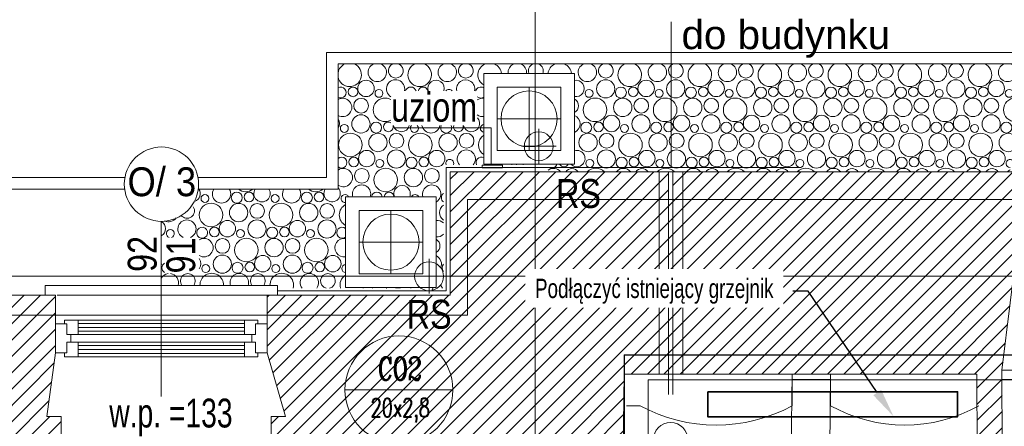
# Model space of a CAD drawing. Header units: millimetres. Extents: x -573548 to 674770, y -210017 to -47794.
# Tile 93 of 234: x 84651 to 89764, y -94199 to -92088. Entities that reach past the tile are written whole.
import ezdxf
from ezdxf import colors
from ezdxf.entities.mleader import LeaderData, LeaderLine
from ezdxf.enums import TextEntityAlignment as Align
from ezdxf.lldxf.tags import DXFTag
from ezdxf.math import Vec2, Vec3

# ---------------------------------------------------------------- set-up
doc = ezdxf.new("R2010")
doc.units = ezdxf.units.MM
doc.layers.add('__S_WM_OPIS', color=151, linetype='Continuous')
for name, color, linetype, lineweight in [('_PG_URZADZENIA ELEKTR', 230, 'Continuous', 35), ('_S_CO_OPIS_PION', 7, 'Continuous', 13), ('A.02 RZUT PIWNICY_is$0$detalokna_Nr_pióra__2', 8, 'Continuous', 9), ('A.02 RZUT PIWNICY_is$0$detalokna_Nr_pióra__8', 8, 'Continuous', 9), ('A.02 RZUT PIWNICY_is$0$HATCH_Nr_pióra__18', 8, 'Continuous', 9), ('A.02 RZUT PIWNICY_is$0$Nowe_A-OKNA-OPIS_Nr_pióra__59', 8, 'Continuous', 9), ('A.02 RZUT PIWNICY_is$0$Nowe_A_okno_Nr_pióra__59', 8, 'Continuous', 9), ('A.02 RZUT PIWNICY_is$0$OBRYS PARTERU#1_Nr_pióra__1', 8, 'Continuous', 9), ('A.02 RZUT PIWNICY_is$0$opaska_Nr_pióra__1', 8, 'Continuous', 9), ('A.02 RZUT PIWNICY_is$0$opisy inne_Nr_pióra__1', 8, 'Continuous', 9), ('A.02 RZUT PIWNICY_is$0$opisy inne_Nr_pióra__10', 8, 'Continuous', 9), ('A.02 RZUT PIWNICY_is$0$OSIE_Nr_pióra__1', 8, 'Continuous', 9), ('A.02 RZUT PIWNICY_is$0$PARAPET_Nr_pióra__7', 8, 'Continuous', 9), ('A.02 RZUT PIWNICY_is$0$RURY SPUSTOWE_Nr_pióra__3', 8, 'Continuous', 9), ('A.02 RZUT PIWNICY_is$0$strop_cieniej_Nr_pióra__1', 8, 'Continuous', 9), ('A.02 RZUT PIWNICY_is$0$strop_Nr_pióra__1', 8, 'Continuous', 9), ('A.02 RZUT PIWNICY_is$0$Structural - Bearing_Nr_pióra__21', 8, 'Continuous', 9), ('A.02 RZUT PIWNICY_is$0$Structural - Grid', 8, 'Continuous', 9), ('A.02 RZUT PIWNICY_is$0$Structural - Grid_Nr_pióra__17', 8, 'Continuous', 9), ('A.02 RZUT PIWNICY_is$0$UZOIM#3_Nr_pióra__2', 8, 'Continuous', 9), ('IS_Przyłącza_o.p._Powrót', 142, 'DASH', 18)]:
    doc.layers.add(name, color=color, linetype=linetype, lineweight=lineweight)
doc.layers.add('IS_Zasilanie', color=1, linetype='SOLID', lineweight=30, true_color=0xff0000)
doc.styles.add('A.02 RZUT PIWNICY_is$0$STYL_AUTOMATYCZNY_1', font='arial.ttf')
doc.styles.add('A.02 RZUT PIWNICY_is$0$STYL_AUTOMATYCZNY_4', font='arial.ttf', dxfattribs={"width": 0.8})
doc.styles.add('A.02 RZUT PIWNICY_is$0$STYL_AUTOMATYCZNY_5', font='arial.ttf', dxfattribs={"width": 0.7})
doc.styles.add('A.02 RZUT PIWNICY_is$0$STYL_AUTOMATYCZNY_6', font='arial.ttf', dxfattribs={"width": 0.9})
doc.styles.add('JOLARD', font='complex.shx', dxfattribs={"width": 0.7})
doc.styles.add('WĄSKI 2', font='arial.ttf', dxfattribs={"width": 0.7})
tags = doc.linetypes.add('DASH', pattern=[15, 10, -5]).pattern_tags.tags
tags[6:7] = [DXFTag(74, 4), DXFTag(75, 0), DXFTag(340, '0'), DXFTag(46, 0.0), DXFTag(50, 0.0), DXFTag(44, 0.0), DXFTag(45, 0.0)]
tags[4:5] = [DXFTag(74, 4), DXFTag(75, 0), DXFTag(340, '0'), DXFTag(46, 0.0), DXFTag(50, 0.0), DXFTag(44, 0.0), DXFTag(45, 0.0)]
tags = doc.linetypes.add('SOLID', pattern=[10, 10, 0]).pattern_tags.tags
tags[6:7] = [DXFTag(74, 4), DXFTag(75, 0), DXFTag(340, '0'), DXFTag(46, 0.0), DXFTag(50, 0.0), DXFTag(44, 0.0), DXFTag(45, 0.0)]
tags[4:5] = [DXFTag(74, 4), DXFTag(75, 0), DXFTag(340, '0'), DXFTag(46, 0.0), DXFTag(50, 0.0), DXFTag(44, 0.0), DXFTag(45, 0.0)]
pattern_1 = [(45, (0, 0), (-42.426407, 42.426407), [])]

# ---------------------------------------------------------------- blocks, each defined once
blk = doc.blocks.new('*X48600')
at = {"layer": 'A.02 RZUT PIWNICY_is$0$HATCH_Nr_pióra__18'}
for p, q in [((87642.3, -92843.8), (87643.1, -92841.8)), ((87664.5, -92841.8), (87665.3, -92843.8)), ((87701.1, -92843.8), (87701.9, -92841.8)), ((87724.6, -92841.8), (87725.6, -92843.2)), ((87725.6, -92843.2), (87727.5, -92843.8))]:
    blk.add_line(p, q, dxfattribs=at)
blk = doc.blocks.new('A.02 RZUT PIWNICY_is$0$Wypełnienie_3_1')
at = {"layer": 'A.02 RZUT PIWNICY_is$0$HATCH_Nr_pióra__18'}
blk.add_blockref('*X48600', (0, 0), dxfattribs=at)
blk = doc.blocks.new('*X48604')
at = {"layer": 'A.02 RZUT PIWNICY_is$0$HATCH_Nr_pióra__18'}
for centre, radius in [((87019.5, -92444.8), 42.6), ((88264.1, -92446.9), 47.3), ((88474.3, -92444.8), 42.6), ((88627.8, -92446.9), 47.3), ((88838, -92444.8), 42.6), ((88991.5, -92446.9), 47.3), ((89201.7, -92444.8), 42.6), ((89355.2, -92446.9), 47.3), ((89565.4, -92444.8), 42.6), ((89718.9, -92446.9), 47.3), ((89929.1, -92444.8), 42.6), ((90082.6, -92446.9), 47.3), ((90292.8, -92444.8), 42.6), ((90446.3, -92446.9), 47.3), ((90656.5, -92444.8), 42.6), ((86952.1, -92462.5), 25.1), ((87086.8, -92470.2), 20.7), ((88178, -92470.2), 20.7), ((88343.1, -92466), 28.6), ((88406.9, -92462.5), 25.1), ((88541.7, -92470.2), 20.7), ((88706.8, -92466), 28.6), ((88770.6, -92462.5), 25.1), ((88905.4, -92470.2), 20.7), ((89070.5, -92466), 28.6), ((89134.3, -92462.5), 25.1), ((89269.1, -92470.2), 20.7), ((89434.2, -92466), 28.6), ((89498, -92462.5), 25.1), ((89632.8, -92470.2), 20.7), ((89797.9, -92466), 28.6), ((89861.7, -92462.5), 25.1), ((89996.5, -92470.2), 20.7), ((90161.6, -92466), 28.6), ((90225.5, -92462.5), 25.1), ((90360.2, -92470.2), 20.7), ((90525.3, -92466), 28.6), ((90589.2, -92462.5), 25.1), ((90723.9, -92470.2), 20.7), ((86994, -92534.6), 38.4), ((88209.2, -92555.8), 61.2), ((88352.8, -92543.4), 47.7), ((88448.8, -92534.6), 38.4), ((88572.9, -92555.8), 61.2), ((88716.5, -92543.4), 47.7), ((88812.5, -92534.6), 38.4), ((88936.6, -92555.8), 61.2), ((89080.2, -92543.4), 47.7), ((89176.2, -92534.6), 38.4), ((89300.3, -92555.8), 61.2), ((89443.9, -92543.4), 47.7), ((89539.9, -92534.6), 38.4), ((89664, -92555.8), 61.2), ((89807.6, -92543.4), 47.7), ((89903.6, -92534.6), 38.4), ((90027.7, -92555.8), 61.2), ((90171.3, -92543.4), 47.7), ((90267.3, -92534.6), 38.4), ((90391.4, -92555.8), 61.2), ((90535, -92543.4), 47.7), ((90631, -92534.6), 38.4), ((86992.9, -92628.9), 47.3), ((88294.3, -92626.8), 42.6), ((88447.8, -92628.9), 47.3), ((88658, -92626.8), 42.6), ((88811.5, -92628.9), 47.3), ((89021.7, -92626.8), 42.6), ((89175.2, -92628.9), 47.3), ((89385.4, -92626.8), 42.6), ((89538.9, -92628.9), 47.3), ((89749.1, -92626.8), 42.6), ((89902.6, -92628.9), 47.3), ((90112.8, -92626.8), 42.6), ((90266.3, -92628.9), 47.3), ((90476.5, -92626.8), 42.6), ((90630, -92628.9), 47.3), ((86906.8, -92652.2), 20.7), ((87072, -92648), 28.6), ((88163.1, -92648), 28.6), ((88226.9, -92644.5), 25.1), ((88361.7, -92652.2), 20.7), ((88526.8, -92648), 28.6), ((88590.6, -92644.5), 25.1), ((88725.4, -92652.2), 20.7), ((88890.5, -92648), 28.6), ((88954.3, -92644.5), 25.1), ((89089.1, -92652.2), 20.7), ((89254.2, -92648), 28.6), ((89318, -92644.5), 25.1), ((89452.8, -92652.2), 20.7), ((89617.9, -92648), 28.6), ((89681.7, -92644.5), 25.1), ((89816.5, -92652.2), 20.7), ((89981.6, -92648), 28.6), ((90045.5, -92644.5), 25.1), ((90180.2, -92652.2), 20.7), ((90345.3, -92648), 28.6), ((90409.2, -92644.5), 25.1), ((90543.9, -92652.2), 20.7), ((90709, -92648), 28.6), ((86938.1, -92737.8), 61.2), ((87081.6, -92725.4), 47.7), ((87177.7, -92716.6), 38.4), ((87301.8, -92737.8), 61.2), ((87445.3, -92725.4), 47.7), ((87541.4, -92716.6), 38.4), ((88172.8, -92725.4), 47.7), ((88268.8, -92716.6), 38.4), ((88392.9, -92737.8), 61.2), ((88536.5, -92725.4), 47.7), ((88632.5, -92716.6), 38.4), ((88756.6, -92737.8), 61.2), ((88900.2, -92725.4), 47.7), ((88996.2, -92716.6), 38.4), ((89120.3, -92737.8), 61.2), ((89263.9, -92725.4), 47.7), ((89359.9, -92716.6), 38.4), ((89484, -92737.8), 61.2), ((89627.6, -92725.4), 47.7), ((89723.6, -92716.6), 38.4), ((89847.7, -92737.8), 61.2), ((89991.3, -92725.4), 47.7), ((90087.3, -92716.6), 38.4), ((90211.4, -92737.8), 61.2), ((90355, -92725.4), 47.7), ((90451, -92716.6), 38.4), ((90575.1, -92737.8), 61.2), ((90718.7, -92725.4), 47.7), ((86955.8, -92826.5), 25.1), ((87023.2, -92808.8), 42.6), ((87090.5, -92834.2), 20.7), ((87176.6, -92810.9), 47.3), ((87255.7, -92830), 28.6), ((87319.5, -92826.5), 25.1), ((87386.9, -92808.8), 42.6), ((88181.7, -92834.2), 20.7), ((88267.8, -92810.9), 47.3), ((88346.8, -92830), 28.6), ((88410.6, -92826.5), 25.1), ((88478, -92808.8), 42.6), ((88545.4, -92834.2), 20.7), ((88631.5, -92810.9), 47.3), ((88710.5, -92830), 28.6), ((88774.3, -92826.5), 25.1), ((88841.7, -92808.8), 42.6), ((88909.1, -92834.2), 20.7), ((88995.2, -92810.9), 47.3), ((89074.2, -92830), 28.6), ((89138, -92826.5), 25.1), ((89205.4, -92808.8), 42.6), ((89272.8, -92834.2), 20.7), ((89358.9, -92810.9), 47.3), ((89437.9, -92830), 28.6), ((89501.7, -92826.5), 25.1), ((89569.1, -92808.8), 42.6), ((89636.5, -92834.2), 20.7), ((89722.6, -92810.9), 47.3), ((89801.6, -92830), 28.6), ((89865.5, -92826.5), 25.1), ((89932.8, -92808.8), 42.6), ((90000.2, -92834.2), 20.7), ((90086.3, -92810.9), 47.3), ((90165.3, -92830), 28.6), ((90229.2, -92826.5), 25.1), ((90296.5, -92808.8), 42.6), ((86997.7, -92898.6), 38.4), ((87121.8, -92919.8), 61.2), ((87265.3, -92907.4), 47.7), ((87361.4, -92898.6), 38.4), ((86183.1, -93016.2), 20.7), ((86348.3, -93012), 28.6), ((86412.1, -93008.5), 25.1), ((86546.8, -93016.2), 20.7), ((86712, -93012), 28.6), ((86775.8, -93008.5), 25.1), ((86214.4, -93101.8), 61.2), ((86357.9, -93089.4), 47.7), ((86454, -93080.6), 38.4), ((86578.1, -93101.8), 61.2), ((86721.6, -93089.4), 47.7), ((86817.7, -93080.6), 38.4), ((86232.1, -93190.5), 25.1), ((86299.5, -93172.7), 42.6), ((86452.9, -93174.9), 47.3), ((86532, -93194), 28.6), ((86595.8, -93190.5), 25.1), ((86663.2, -93172.7), 42.6), ((86816.6, -93174.9), 47.3), ((86398.1, -93283.8), 61.2), ((86366.8, -93198.2), 20.7), ((86761.8, -93283.8), 61.2), ((86730.5, -93198.2), 20.7), ((86274, -93262.5), 38.4), ((86541.6, -93271.4), 47.7), ((86637.7, -93262.5), 38.4), ((86272.9, -93356.9), 47.3), ((86483.2, -93354.7), 42.6), ((86636.6, -93356.9), 47.3), ((86846.9, -93354.7), 42.6), ((86186.8, -93380.2), 20.7), ((86352, -93376), 28.6), ((86415.8, -93372.5), 25.1), ((86550.5, -93380.2), 20.7), ((86715.7, -93376), 28.6), ((86779.5, -93372.5), 25.1)]:
    blk.add_circle(centre, radius, dxfattribs=at)
for centre, radius, start, end in [((86934.4, -92373.8), 61.2, 190.1342, 66.2797), ((86934.4, -92373.8), 61.2, 113.7203, 169.8658), ((87077.9, -92361.4), 47.7, 113.9928, 66.0072), ((87174, -92352.6), 38.4, 114.986, 65.014), ((87298.1, -92373.8), 61.2, 113.7203, 66.2797), ((87441.6, -92361.4), 47.7, 113.9928, 66.0072), ((87537.7, -92352.6), 38.4, 114.986, 65.014), ((87661.8, -92373.8), 61.2, 113.7203, 239.5681), ((87661.8, -92373.8), 61.2, 6.1776, 66.2797), ((87805.3, -92361.4), 47.7, 113.9928, 187.0683), ((87805.3, -92361.4), 47.7, 352.9317, 66.0072), ((87901.4, -92352.6), 38.4, 114.986, 202.5172), ((87901.4, -92352.6), 38.4, 337.4828, 65.014), ((88025.5, -92373.8), 61.2, 113.7203, 173.8224), ((88025.5, -92373.8), 61.2, 6.1776, 66.2797), ((88169, -92361.4), 47.7, 113.9928, 66.0072), ((88265.1, -92352.6), 38.4, 114.986, 65.014), ((88389.2, -92373.8), 61.2, 113.7203, 66.2797), ((88532.8, -92361.4), 47.7, 113.9928, 66.0072), ((88628.8, -92352.6), 38.4, 114.986, 65.014), ((88752.9, -92373.8), 61.2, 113.7203, 66.2797), ((88896.5, -92361.4), 47.7, 113.9928, 66.0072), ((88992.5, -92352.6), 38.4, 114.986, 65.014), ((89116.6, -92373.8), 61.2, 113.7203, 66.2797), ((89260.2, -92361.4), 47.7, 113.9928, 66.0072), ((89356.2, -92352.6), 38.4, 114.986, 65.014), ((89480.3, -92373.8), 61.2, 113.7203, 66.2797), ((89623.9, -92361.4), 47.7, 113.9928, 66.0072), ((89719.9, -92352.6), 38.4, 114.986, 65.014), ((89844, -92373.8), 61.2, 113.7203, 66.2797), ((89987.6, -92361.4), 47.7, 113.9928, 66.0072), ((90083.6, -92352.6), 38.4, 114.986, 65.014), ((90207.7, -92373.8), 61.2, 113.7203, 66.2797), ((90351.3, -92361.4), 47.7, 113.9928, 66.0072), ((90447.3, -92352.6), 38.4, 114.986, 65.014), ((90571.4, -92373.8), 61.2, 113.7203, 66.2797), ((90715, -92361.4), 47.7, 113.9928, 66.0072), ((90811, -92352.6), 38.4, 114.986, 299.5357), ((87172.9, -92446.9), 47.3, 346.6467, 239.5388), ((87383.2, -92444.8), 42.6, 342.0781, 197.9219), ((87536.6, -92446.9), 47.3, 346.6467, 193.3533), ((88110.6, -92444.8), 42.6, 258.1683, 101.8317), ((90810, -92446.9), 47.3, 292.4291, 247.5709), ((86888.3, -92466), 28.6, 240.3095, 119.6905), ((87252, -92466), 28.6, 16.6301, 163.3699), ((87315.8, -92462.5), 25.1, 10.6546, 169.3454), ((87450.5, -92470.2), 20.7, 36.598, 143.402), ((87615.7, -92466), 28.6, 58.135, 163.3699), ((90889, -92466), 28.6, 126.2572, 239.4586), ((86897.9, -92543.4), 47.7, 240.0422, 119.9578), ((87118.1, -92555.8), 61.2, 59.6944, 300.3056), ((87615.7, -92466), 28.6, 230.5895, 301.865), ((87625.3, -92543.4), 47.7, 83.4642, 125.6614), ((88085.1, -92534.6), 38.4, 295.9427, 64.0573), ((90755.1, -92555.8), 61.2, 68.664, 291.336), ((90889, -92466), 28.6, 300.5414, 349.0043), ((90952.9, -92462.5), 25.1, 231.7043, 286.4463), ((90994.7, -92534.6), 38.4, 78.3625, 166.7057), ((90994.7, -92534.6), 38.4, 193.2943, 281.6375), ((86839.5, -92626.8), 42.6, 324.4938, 35.5062), ((87566.9, -92626.8), 42.6, 195.118, 43.9216), ((87625.3, -92543.4), 47.7, 234.3386, 276.5358), ((88084.1, -92628.9), 47.3, 292.0997, 67.9003), ((90993.7, -92628.9), 47.3, 79.3339, 140.1276), ((87135.8, -92644.5), 25.1, 58.3447, 15.3373), ((87203.2, -92626.8), 42.6, 195.118, 344.882), ((87270.5, -92652.2), 20.7, 136.1524, 43.8476), ((87356.6, -92628.9), 47.3, 190.8805, 349.1195), ((87435.7, -92648), 28.6, 159.1442, 20.8558), ((87499.5, -92644.5), 25.1, 164.6627, 15.3373), ((87634.2, -92652.2), 20.7, 99.6935, 260.3065), ((90772.9, -92644.5), 25.1, 79.5644, 280.4356), ((90993.7, -92628.9), 47.3, 219.8724, 280.6661), ((87665.5, -92737.8), 61.2, 124.5471, 235.4529), ((90814.7, -92716.6), 38.4, 166.7057, 193.2943), ((90938.8, -92737.8), 61.2, 314.1126, 72.3461), ((86892, -92830), 28.6, 231.3175, 128.6825), ((87454.2, -92834.2), 20.7, 338.2986, 201.7014), ((87540.4, -92810.9), 47.3, 319.222, 220.778), ((87619.4, -92830), 28.6, 66.5324, 204.3579), ((88114.3, -92808.8), 42.6, 224.063, 106.9879), ((90363.9, -92834.2), 20.7, 18.2337, 271.2928), ((90450, -92810.9), 47.3, 339.2205, 200.7795), ((90529, -92830), 28.6, 4.663, 175.337), ((90592.9, -92826.5), 25.1, 9.6807, 182.7932), ((90660.2, -92808.8), 42.6, 2.4923, 197.9595), ((90813.7, -92810.9), 47.3, 140.1276, 162.7181), ((90813.7, -92810.9), 47.3, 27.8447, 34.9764), ((90938.8, -92737.8), 61.2, 228.6725, 230.0467), ((91024, -92808.8), 42.6, 120.3097, 140.4666), ((86901.6, -92907.4), 47.7, 234.7546, 125.2454), ((87619.4, -92830), 28.6, 337.2027, 343.0875), ((87683.2, -92826.5), 25.1, 208.2364, 210.4911), ((87992.8, -92907.4), 47.7, 38.3084, 125.3896), ((87983.1, -92830), 28.6, 251.059, 343.0875), ((88046.9, -92826.5), 25.1, 208.2364, 331.7636), ((88088.8, -92898.6), 38.4, 32.7591, 147.2409), ((88212.9, -92919.8), 61.2, 43.3635, 136.6365), ((88356.5, -92907.4), 47.7, 38.3084, 141.6916), ((88452.5, -92898.6), 38.4, 32.7591, 147.2409), ((88576.6, -92919.8), 61.2, 43.3635, 136.6365), ((88720.2, -92907.4), 47.7, 38.3084, 141.6916), ((88816.2, -92898.6), 38.4, 32.7591, 147.2409), ((88940.3, -92919.8), 61.2, 43.3635, 136.6365), ((89083.9, -92907.4), 47.7, 38.3084, 141.6916), ((89179.9, -92898.6), 38.4, 32.7591, 147.2409), ((89304, -92919.8), 61.2, 43.3635, 136.6365), ((89447.6, -92907.4), 47.7, 38.3084, 141.6916), ((89543.6, -92898.6), 38.4, 32.7591, 147.2409), ((89667.7, -92919.8), 61.2, 43.3635, 136.6365), ((89811.3, -92907.4), 47.7, 38.3084, 141.6916), ((89907.3, -92898.6), 38.4, 32.7591, 147.2409), ((90031.4, -92919.8), 61.2, 43.3635, 136.6365), ((90175, -92907.4), 47.7, 38.3084, 141.6916), ((90271, -92898.6), 38.4, 32.7591, 147.2409), ((90395.1, -92919.8), 61.2, 120.1714, 136.6365), ((86843.2, -92990.8), 42.6, 147.3618, 43.3712), ((86996.6, -92992.9), 47.3, 342.3691, 197.6309), ((87206.9, -92990.8), 42.6, 337.1891, 202.8109), ((87360.4, -92992.9), 47.3, 300.8961, 197.6309), ((86115.8, -92990.8), 42.6, 291.4321, 32.6382), ((86269.2, -92992.9), 47.3, 147.9327, 32.0673), ((86394.4, -92919.8), 61.2, 231.5966, 308.4034), ((86479.5, -92990.8), 42.6, 147.3618, 32.6382), ((86632.9, -92992.9), 47.3, 147.9327, 32.0673), ((86758.1, -92919.8), 61.2, 231.5966, 308.4034), ((86910.5, -93016.2), 20.7, 25.5704, 278.3774), ((87075.7, -93012), 28.6, 9.6229, 170.3771), ((87139.5, -93008.5), 25.1, 2.8186, 177.1814), ((87274.2, -93016.2), 20.7, 25.5704, 154.4296), ((87439.4, -93012), 28.6, 129.2894, 230.7106), ((86090.2, -93080.6), 38.4, 217.5411, 32.9716), ((86941.8, -93101.8), 61.2, 117.4515, 242.5485), ((87449, -93089.4), 47.7, 125.5923, 234.4077), ((85994.2, -93089.4), 47.7, 244.0394, 324.6567), ((85935.8, -93172.7), 42.6, 298.4531, 61.5469), ((86089.2, -93174.9), 47.3, 294.0091, 245.9909), ((86168.3, -93194), 28.6, 237.9507, 237.4872), ((86895.7, -93194), 28.6, 51.2901, 308.7099), ((87390.6, -93172.7), 42.6, 43.8308, 98.0223), ((86003.1, -93198.2), 20.7, 285.1001, 254.8999), ((87390.6, -93172.7), 42.6, 261.9777, 316.1692), ((86177.9, -93271.4), 47.7, 238.6318, 121.3682), ((86905.3, -93271.4), 47.7, 80.0826, 279.9174), ((87365.1, -93262.5), 38.4, 300.6714, 59.3286), ((87364.1, -93356.9), 47.3, 335.0903, 64.2075), ((85909.2, -93356.9), 47.3, 351.5579, 8.4421), ((85988.3, -93376), 28.6, 122.0493, 237.9507), ((86119.5, -93354.7), 42.6, 322.2148, 37.7852), ((86914.2, -93380.2), 20.7, 91.9269, 268.0731), ((87443.1, -93376), 28.6, 139.7229, 220.2771), ((85997.9, -93453.4), 47.7, 98.0826, 151.4278), ((85997.9, -93453.4), 47.7, 342.3826, 81.9174), ((86094, -93444.5), 38.4, 322.6737, 217.3263), ((86218.1, -93465.8), 61.2, 358.1453, 181.8547), ((86361.6, -93453.4), 47.7, 342.3826, 197.6174), ((86457.7, -93444.5), 38.4, 322.6737, 217.3263), ((86581.8, -93465.8), 61.2, 344.8468, 181.8547), ((86725.3, -93453.4), 47.7, 323.3776, 216.6224), ((86821.4, -93444.5), 38.4, 283.6203, 256.3797), ((86945.5, -93465.8), 61.2, 121.4374, 195.1532), ((86945.5, -93465.8), 61.2, 344.8468, 345.8491)]:
    blk.add_arc(centre, radius, start, end, dxfattribs=at)
blk = doc.blocks.new('A.02 RZUT PIWNICY_is$0$Wypełnienie_5_1')
at = {"layer": 'A.02 RZUT PIWNICY_is$0$HATCH_Nr_pióra__18'}
blk.add_blockref('*X48604', (0, 0), dxfattribs=at)
blk = doc.blocks.new('*X48606')
at = {"layer": 'A.02 RZUT PIWNICY_is$0$HATCH_Nr_pióra__18'}
for p, q in [((87124.4, -93481.8), (87125, -93481.1)), ((87171.7, -93480.3), (87172, -93480.6)), ((87172, -93480.6), (87198.2, -93480.6)), ((87198.2, -93480.6), (87199, -93479.9)), ((87250.7, -93479.1), (87251.9, -93481.8))]:
    blk.add_line(p, q, dxfattribs=at)
blk = doc.blocks.new('A.02 RZUT PIWNICY_is$0$Wypełnienie_6_1')
at = {"layer": 'A.02 RZUT PIWNICY_is$0$HATCH_Nr_pióra__18'}
blk.add_blockref('*X48606', (0, 0), dxfattribs=at)
blk = doc.blocks.new('*X48608')
at = {"layer": 'A.02 RZUT PIWNICY_is$0$HATCH_Nr_pióra__18'}
for p, q in [((87407.4, -93462.6), (87407.4, -93468.1)), ((87407.4, -93468.1), (87417.3, -93481.8))]:
    blk.add_line(p, q, dxfattribs=at)
blk = doc.blocks.new('A.02 RZUT PIWNICY_is$0$Wypełnienie_7_1')
at = {"layer": 'A.02 RZUT PIWNICY_is$0$HATCH_Nr_pióra__18'}
blk.add_blockref('*X48608', (0, 0), dxfattribs=at)
blk = doc.blocks.new('*X48610')
at = {"layer": 'A.02 RZUT PIWNICY_is$0$HATCH_Nr_pióra__18'}
for p, q in [((87702.6, -92840.3), (87703.4, -92838.3)), ((87722.1, -92838.3), (87724.4, -92841.6)), ((87776.6, -92841.8), (87779.1, -92838.3)), ((87799, -92838.3), (87800.4, -92841.8)), ((87835.5, -92841.8), (87836.9, -92838.3))]:
    blk.add_line(p, q, dxfattribs=at)
blk = doc.blocks.new('A.02 RZUT PIWNICY_is$0$Wypełnienie_8_1')
at = {"layer": 'A.02 RZUT PIWNICY_is$0$HATCH_Nr_pióra__18'}
blk.add_blockref('*X48610', (0, 0), dxfattribs=at)
blk = doc.blocks.new('*X48612')
at = {"layer": 'A.02 RZUT PIWNICY_is$0$HATCH_Nr_pióra__18'}
for p, q in [((87003.5, -93480.3), (87004.3, -93478.3)), ((87051.1, -93478.3), (87053.3, -93481.3)), ((87126, -93479.7), (87127, -93478.3))]:
    blk.add_line(p, q, dxfattribs=at)
blk = doc.blocks.new('A.02 RZUT PIWNICY_is$0$Wypełnienie_9_1')
at = {"layer": 'A.02 RZUT PIWNICY_is$0$HATCH_Nr_pióra__18'}
blk.add_blockref('*X48612', (0, 0), dxfattribs=at)
blk = doc.blocks.new('*X48614')
at = {"layer": 'A.02 RZUT PIWNICY_is$0$HATCH_Nr_pióra__18'}
blk.add_line((87362.6, -93490.2), (87366.4, -93481.8), dxfattribs=at)
blk = doc.blocks.new('A.02 RZUT PIWNICY_is$0$Wypełnienie_10_1')
at = {"layer": 'A.02 RZUT PIWNICY_is$0$HATCH_Nr_pióra__18'}
blk.add_blockref('*X48614', (0, 0), dxfattribs=at)
blk = doc.blocks.new('A.02 RZUT PIWNICY_is$0$Standardowy znacznik osi_2')
at = {"layer": 'A.02 RZUT PIWNICY_is$0$Structural - Grid_Nr_pióra__17'}
blk.add_line((1000, 0), (17853.1, 0), dxfattribs=at)
at = {"layer": 'A.02 RZUT PIWNICY_is$0$Structural - Grid_Nr_pióra__17', "style": 'A.02 RZUT PIWNICY_is$0$STYL_AUTOMATYCZNY_1'}
for tag, p in [('AC_MarkerText_1_0', (5, -80)), ('AC_MarkerText_1_1', (19358.1, -80))]:
    blk.add_attdef(tag, text='', height=350, rotation=270, dxfattribs=at).set_placement(p, align=Align.TOP_CENTER)
blk = doc.blocks.new('A.02 RZUT PIWNICY_is$0$Standardowy znacznik osi_3')
at = {"layer": 'A.02 RZUT PIWNICY_is$0$Structural - Grid_Nr_pióra__17'}
blk.add_line((2962.2, 0), (40906.6, 0), dxfattribs=at)
at = {"layer": 'A.02 RZUT PIWNICY_is$0$Structural - Grid_Nr_pióra__17', "style": 'A.02 RZUT PIWNICY_is$0$STYL_AUTOMATYCZNY_1'}
for tag, p in [('AC_MarkerText_1_0', (-250, -335)), ('AC_MarkerText_1_1', (44118.7, -335))]:
    blk.add_attdef(tag, text='', height=350, rotation=180, dxfattribs=at).set_placement(p, align=Align.TOP_CENTER)
blk = doc.blocks.new('A.02 RZUT PIWNICY_is')
at = {"layer": 'A.02 RZUT PIWNICY_is$0$HATCH_Nr_pióra__18'}
h = blk.add_hatch(dxfattribs=at)
h.set_pattern_fill('Common_Brick_0001', color=256, style=0, pattern_type=2)
h.set_pattern_definition(pattern_1)
h.paths.add_polyline_path([(87457.3, -93517.8), (86506, -93517.8), (86506, -93622.2), (86506, -93817.8), (86602, -94147.8), (86526.3, -94147.8), (86526.3, -94267.8), (87454.1, -94277.8), (87455, -94467.8), (87455.9, -94667.8), (87462.3, -96078.3), (88172.4, -96080.3), (88172.4, -96218.2), (88332.4, -96218.2), (88351.4, -94667.8), (88353.8, -94467.8), (88253.7, -94467.8), (88355.4, -94342.1), (88360.5, -93927.8), (90192.4, -93927.8), (90193.1, -94097.5), (90194.8, -94467.8), (90202.4, -96178.1), (90332.4, -96178.1), (90324.8, -94467.8), (90322.4, -93907.8), (90407.3, -93207.8), (90407.3, -93022.2), (90407.3, -92877.8), (88665.7, -92877.8), (88613.1, -92877.8), (88613.1, -93022.2), (88590.5, -93022.2), (88590.5, -92877.8), (88542.3, -92877.8), (87958, -92877.8), (87457.3, -92877.8)])
h = blk.add_hatch(dxfattribs=at)
h.set_pattern_fill('Common_Brick_0001', color=256, style=0, pattern_type=2)
h.set_pattern_definition(pattern_1)
h.paths.add_polyline_path([(83969.4, -93517.8), (83676, -93517.8), (83676, -93622.2), (83676, -93667.8), (83676, -93817.8), (83744, -94267.8), (85436, -94267.8), (85436, -94147.8), (85361.7, -94147.8), (85406, -93817.8), (85406, -93622.2), (85406, -93517.8), (84931.5, -93517.8), (84441.9, -93517.8)])
at = {"layer": 'A.02 RZUT PIWNICY_is$0$detalokna_Nr_pióra__2'}
blk.add_line((91722.4, -93907.1), (90322.4, -93907.8), dxfattribs=at)
blk.add_lwpolyline([(85353, -93517.8), (85353, -93467.8), (86559, -93467.8), (86559, -93517.8)], dxfattribs=at)
at = {"layer": 'A.02 RZUT PIWNICY_is$0$detalokna_Nr_pióra__8'}
blk.add_line((86506, -93517.8), (85416, -93517.8), dxfattribs=at)
at = {"layer": 'A.02 RZUT PIWNICY_is$0$Nowe_A-OKNA-OPIS_Nr_pióra__59'}
blk.add_line((85956, -94044.9), (85956, -93134.8), dxfattribs=at)
blk.add_circle((85957.1, -92941.8), 193, dxfattribs=at)
at = {"layer": 'A.02 RZUT PIWNICY_is$0$Nowe_A_okno_Nr_pióra__59'}
for points in [[(85406, -93817.8), (85406, -93667.8), (85466, -93667.8), (85466, -93722.8), (85486, -93722.8), (85486, -93762.8), (85466, -93762.8), (85466, -93817.8)], [(85524.2, -93647.8), (85524.2, -93722.8), (85466, -93722.8), (85466, -93667.8), (85454.2, -93667.8), (85454.2, -93647.8)], [(86387.8, -93647.8), (86387.8, -93722.8), (86446, -93722.8), (86446, -93667.8), (86457.8, -93667.8), (86457.8, -93647.8)], [(86506, -93817.8), (86506, -93667.8), (86446, -93667.8), (86446, -93722.8), (86426, -93722.8), (86426, -93762.8), (86446, -93762.8), (86446, -93817.8)], [(85524.2, -93837.8), (85524.2, -93762.8), (85466, -93762.8), (85466, -93817.8), (85454.2, -93817.8), (85454.2, -93837.8)], [(86387.8, -93837.8), (86387.8, -93762.8), (86446, -93762.8), (86446, -93817.8), (86457.8, -93817.8), (86457.8, -93837.8)]]:
    blk.add_lwpolyline(points, close=True, dxfattribs=at)
for points in [[(86387.8, -93647.8), (85524.2, -93647.8)], [(85524.2, -93665.3), (86387.8, -93665.3)], [(85524.2, -93685.3), (86387.8, -93685.3)], [(85524.2, -93705.3), (86387.8, -93705.3)], [(85524.2, -93722.8), (86387.8, -93722.8)], [(85524.2, -93762.8), (86387.8, -93762.8)], [(85524.2, -93780.3), (86387.8, -93780.3)], [(85524.2, -93800.3), (86387.8, -93800.3)], [(85524.2, -93820.3), (86387.8, -93820.3)], [(86387.8, -93837.8), (85524.2, -93837.8)]]:
    blk.add_lwpolyline(points, dxfattribs=at)
at = {"layer": 'A.02 RZUT PIWNICY_is$0$OBRYS PARTERU#1_Nr_pióra__1'}
blk.add_lwpolyline([(87547.3, -93022.2), (87547.3, -93622.2), (80856, -93622.2), (80856, -97482.2), (80306.7, -97482.2), (80306.7, -101132.2), (82397.3, -101132.2), (82397.3, -105082.2), (87537.3, -105082.2), (87537.3, -105471.8), (106939.7, -105472.5), (118516.4, -105372.5), (118516.4, -93022.2)], close=True, dxfattribs=at)
at = {"layer": 'A.02 RZUT PIWNICY_is$0$opaska_Nr_pióra__1'}
for points in [[(90815.6, -92257.8), (86814.1, -92257.8), (86814.1, -92907.8), (86147, -92907.8)], [(90811.2, -92317.8), (86874.1, -92317.8), (86874.1, -92967.8), (86148.3, -92967.8)], [(85767.1, -92907.8), (83307.3, -92907.8)], [(85765.8, -92967.8), (83308.5, -92967.8)]]:
    blk.add_lwpolyline(points, dxfattribs=at)
for points in [[(88101.9, -92367.3), (87630.8, -92367.3), (87630.8, -92838.3), (88101.9, -92838.3)], [(88031.3, -92437.8), (87701.3, -92437.8), (87701.3, -92767.8), (88031.3, -92767.8)], [(87384.6, -93007.2), (86913.6, -93007.2), (86913.6, -93478.3), (87384.6, -93478.3)], [(87314.1, -93077.8), (86984.1, -93077.8), (86984.1, -93407.8), (87314.1, -93407.8)]]:
    blk.add_lwpolyline(points, close=True, dxfattribs=at)
for centre in [(87866.3, -92602.8), (87149.1, -93242.8)]:
    blk.add_circle(centre, 145.8, dxfattribs=at)
at = {"layer": 'A.02 RZUT PIWNICY_is$0$opisy inne_Nr_pióra__1'}
for p, q in [((88542.3, -93927.8), (88542.3, -92877.8)), ((88665.7, -93927.8), (88665.7, -92877.8))]:
    blk.add_line(p, q, dxfattribs=at)
blk.add_lwpolyline([(88603.5, -92098.2), (88603.5, -92657.6), (88603.5, -92855.6)], dxfattribs=at)
blk.add_circle((88601.4, -94268.8), 89.7, dxfattribs=at)
at = {"layer": 'A.02 RZUT PIWNICY_is$0$opisy inne_Nr_pióra__10'}
for p, q in [((89277.3, -92855.6), (87435.1, -92855.6)), ((87435.1, -93495.6), (87435.1, -92855.6)), ((87435.1, -93495.6), (86559, -93495.6))]:
    blk.add_line(p, q, dxfattribs=at)
for points in [[(88590.5, -92877.8), (88590.5, -94034.1)], [(88613.1, -92877.8), (88613.1, -94034.1)]]:
    blk.add_lwpolyline(points, dxfattribs=at)
at = {"layer": 'A.02 RZUT PIWNICY_is$0$OSIE_Nr_pióra__1'}
for p, q in [((87866.3, -92437.8), (87866.3, -92767.8)), ((88031.3, -92602.8), (87701.3, -92602.8)), ((87916.7, -92835.1), (87916.7, -92655.1)), ((87826.7, -92745.1), (88006.7, -92745.1)), ((87149.1, -93077.8), (87149.1, -93407.8)), ((87314.1, -93242.8), (86984.1, -93242.8)), ((87346.7, -93510.2), (87346.7, -93330.2)), ((87256.7, -93420.2), (87436.7, -93420.2))]:
    blk.add_line(p, q, dxfattribs=at)
at = {"layer": 'A.02 RZUT PIWNICY_is$0$RURY SPUSTOWE_Nr_pióra__3'}
for centre in [(87916.7, -92745.1), (87346.7, -93420.2)]:
    blk.add_circle(centre, 75, dxfattribs=at)
at = {"layer": 'A.02 RZUT PIWNICY_is$0$strop_cieniej_Nr_pióra__1'}
for p, q in [((89187.3, -98148.1), (89232.4, -93927.8)), ((89387.3, -98148.1), (89432.4, -93927.8))]:
    blk.add_line(p, q, dxfattribs=at)
at = {"layer": 'A.02 RZUT PIWNICY_is$0$strop_Nr_pióra__1'}
for points in [[(90202.4, -94092.4, -0.260874), (89432.4, -94092.4), (89432.3, -93955.5), (89232.3, -93955.5), (89232.3, -94092.9, -0.253556), (88442.9, -94092.4), (88371.6, -94092.4)], [(94982, -93955.5), (94877.3, -93955.5), (94877.3, -94071.7, -0.360805), (93822.4, -94071.7), (93822.4, -93955.5), (93622.4, -93955.5), (93622.4, -94071.7, -0.346458), (92522.4, -94071.7), (92522.4, -93955.5), (92322.4, -93955.5), (92322.4, -94071.7, -0.449074), (91472.4, -94071.7), (91472.4, -93955.5), (91272.4, -93955.5), (91272.4, -94071.7, -0.46484), (90452.1, -94072.2), (90451.9, -93955), (90322.6, -93955.6)]]:
    blk.add_lwpolyline(points, format="xyb", dxfattribs=at)
at = {"layer": 'A.02 RZUT PIWNICY_is$0$Structural - Bearing_Nr_pióra__21'}
for p, q in [((87457.3, -92877.8), (87457.3, -93517.8)), ((90407.3, -92877.8), (87457.3, -92877.8)), ((90407.3, -93207.8), (90322.4, -93907.8)), ((85406, -93517.8), (83676, -93517.8)), ((85406, -93817.8), (85406, -93517.8)), ((87457.3, -93517.8), (86506, -93517.8)), ((86506, -93817.8), (86506, -93517.8)), ((85406, -93817.8), (85361.7, -94147.8)), ((86506, -93817.8), (86602, -94147.8)), ((88332.4, -96218.2), (88360.5, -93927.8)), ((90192.4, -93927.8), (88360.5, -93927.8)), ((90202.4, -96178.1), (90192.4, -93927.8)), ((90332.4, -96178.1), (90322.4, -93907.8)), ((85436, -94147.8), (85361.7, -94147.8)), ((85436, -94267.8), (85436, -94147.8)), ((86602, -94147.8), (86526.3, -94147.8)), ((86526.3, -94267.8), (86526.3, -94147.8))]:
    blk.add_line(p, q, dxfattribs=at)
at = {"layer": 'A.02 RZUT PIWNICY_is$0$UZOIM#3_Nr_pióra__2'}
blk.add_lwpolyline([(87166.6, -92648.5), (87668.8, -92648.5), (87668.8, -92838.7)], dxfattribs=at)
blk.add_lwpolyline([(87623.1, -92857.6), (87728.5, -92857.6), (87728.5, -92843.8), (87623.1, -92843.8)], close=True, dxfattribs=at)
at = {"layer": 'A.02 RZUT PIWNICY_is$0$HATCH_Nr_pióra__18'}
for name in ['A.02 RZUT PIWNICY_is$0$Wypełnienie_5_1', 'A.02 RZUT PIWNICY_is$0$Wypełnienie_3_1', 'A.02 RZUT PIWNICY_is$0$Wypełnienie_8_1', 'A.02 RZUT PIWNICY_is$0$Wypełnienie_9_1', 'A.02 RZUT PIWNICY_is$0$Wypełnienie_7_1', 'A.02 RZUT PIWNICY_is$0$Wypełnienie_6_1', 'A.02 RZUT PIWNICY_is$0$Wypełnienie_10_1']:
    blk.add_blockref(name, (0, 0), dxfattribs=at)
at = {"layer": 'A.02 RZUT PIWNICY_is$0$Structural - Grid', "zscale": 1000}
for name, p, rotation in [('A.02 RZUT PIWNICY_is$0$Standardowy znacznik osi_2', (87897.3, -108395.1), 90), ('A.02 RZUT PIWNICY_is$0$Standardowy znacznik osi_3', (121686.6, -93420.2), 180)]:
    blk.add_blockref(name, p, dxfattribs=dict(at, rotation=rotation))
at = {"layer": 'A.02 RZUT PIWNICY_is$0$Nowe_A-OKNA-OPIS_Nr_pióra__59', "insert": (85959, -92930.3), "char_height": 150, "attachment_point": 5, "style": 'A.02 RZUT PIWNICY_is$0$STYL_AUTOMATYCZNY_6'}
blk.add_mtext('\\A1;{\\pqc;\\fArial|b0|i0|c238|p0;\\W0.900000;O/ 3}', dxfattribs=at)
at = {"layer": 'A.02 RZUT PIWNICY_is$0$Nowe_A-OKNA-OPIS_Nr_pióra__59', "char_height": 150, "attachment_point": 5, "rotation": 90, "style": 'A.02 RZUT PIWNICY_is$0$STYL_AUTOMATYCZNY_4'}
for s, insert in [('\\A1;{\\pqc;\\fArial|b0|i0|c238|p0;\\W0.800000;92}', (85858.1, -93304)), ('\\A1;{\\pqc;\\fArial|b0|i0|c238|p0;\\W0.800000;91}', (86058.2, -93312.1))]:
    blk.add_mtext(s, dxfattribs=dict(at, insert=insert))
at = {"layer": 'A.02 RZUT PIWNICY_is$0$opisy inne_Nr_pióra__1', "insert": (89199.7, -92053.7), "char_height": 150, "attachment_point": 5, "line_spacing_factor": 1.075643, "style": 'A.02 RZUT PIWNICY_is$0$STYL_AUTOMATYCZNY_1'}
blk.add_mtext('\\A1;{\\pqc;\\fArial|b0|i0|c238|p0;\\W1.000000;wodociągowych\\P\\pqc;\\fArial|b0|i0|c238|p0;\\W1.000000;do budynku}', dxfattribs=at)
at = {"layer": 'A.02 RZUT PIWNICY_is$0$opisy inne_Nr_pióra__1', "char_height": 150, "attachment_point": 5, "style": 'A.02 RZUT PIWNICY_is$0$STYL_AUTOMATYCZNY_4'}
for insert in [(88123.1, -92991.4), (87347.6, -93618.5)]:
    blk.add_mtext('\\A1;{\\pqc;\\fArial|b0|i0|c238|p0;\\W0.800000;RS}', dxfattribs=dict(at, insert=insert))
at = {"layer": 'A.02 RZUT PIWNICY_is$0$PARAPET_Nr_pióra__7', "insert": (86006.2, -94152.8), "char_height": 150, "attachment_point": 5, "style": 'A.02 RZUT PIWNICY_is$0$STYL_AUTOMATYCZNY_5'}
blk.add_mtext('\\A1;{\\pqc;\\fArial|b0|i0|c238|p0;\\W0.700000;w.p. =133}', dxfattribs=at)
at = {"layer": 'A.02 RZUT PIWNICY_is$0$UZOIM#3_Nr_pióra__2', "insert": (87373.2, -92542.9), "char_height": 150, "attachment_point": 5, "style": 'A.02 RZUT PIWNICY_is$0$STYL_AUTOMATYCZNY_4'}
blk.add_mtext('\\A1;{\\pqc;\\fArial|b0|i0|c238|p0;\\W0.800000;uziom}', dxfattribs=at)

msp = doc.modelspace()

# ---------------------------------------------------------------- linework, layer by layer
at = {"layer": '_PG_URZADZENIA ELEKTR'}
msp.add_lwpolyline([(88224.1, -94019.9), (89521.3, -94019.9), (89521.3, -94149.9), (88224.1, -94149.9)], close=True, dxfattribs=at)

# ---------------------------------------------------------------- block references
at = {"ltscale": 10}
msp.add_blockref('A.02 RZUT PIWNICY_is', (-570.2, 0), dxfattribs=at)

# ---------------------------------------------------------------- next in the draw order: leaders
at = {"layer": '__S_WM_OPIS'}
ml = msp.add_multileader_mtext('Standard', dxfattribs=at)
ml.set_content('Podłączyć istniejący grzejnik', color=256, style='WĄSKI 2')
ml.set_leader_properties()
ml.build(insert=Vec2(0, 0))
ml.multileader.update_dxf_attribs({"has_text_frame": 1, "dogleg_length": 100, "arrow_head_size": 150})
ctx = ml.context
ctx.base_point, ctx.char_height, ctx.arrow_head_size, ctx.landing_gap_size, ctx.plane_origin = Vec3(86786.2, -93497.6), 100, 150, 100, Vec3(83135.2, -95175.4)
ctx.text_align_type = 2
notes = []
notes.append((ctx, [(0, (1, 1, 0), (88745.8, -93497.6), (-1, 0), 80, [(0, [(89189, -94147.8)], 0, [])])]))
ctx.mtext.insert, ctx.mtext.alignment, ctx.mtext.flow_direction = Vec3(88565.8, -93432.9), 3, 5
ctx.mtext.has_bg_fill, ctx.mtext.bg_color, ctx.mtext.bg_scale_factor, ctx.mtext.bg_transparency, ctx.mtext.use_window_bg_color = 1, -1027028792, 1.5, 0, 1
for ctx, leaders in notes:
    for number, flags, end, landing, length, lines in leaders:
        leader = LeaderData()
        leader.index, (leader.has_last_leader_line, leader.has_dogleg_vector, leader.attachment_direction) = number, flags
        leader.last_leader_point, leader.dogleg_vector, leader.dogleg_length = Vec3(end), Vec3(landing), length
        for number, points, colour, breaks in lines:
            line = LeaderLine()
            line.index, line.vertices, line.color, line.breaks = number, Vec3.list(points), colors.encode_raw_color(colour), breaks
            leader.lines.append(line)
        ctx.leaders.append(leader)

# ---------------------------------------------------------------- next in the draw order: linework, layer by layer
at = {"layer": '_S_CO_OPIS_PION', "lineweight": 9, "ltscale": 50}
msp.add_line((86340, -94009.8), (86900.4, -94009.8), dxfattribs=at)
msp.add_circle((86620.2, -94009.8), 280.2, dxfattribs=at)
at = {"layer": 'IS_Przyłącza_o.p._Powrót', "ltscale": 30}
for points in [[(87915, -93958.2), (97956.9, -93958.2)], [(87915, -93958.2), (87915, -104383.6)]]:
    msp.add_lwpolyline(points, dxfattribs=at)
at = {"layer": 'IS_Zasilanie', "ltscale": 10}
for points in [[(87790, -93828.2), (98020.5, -93828.2)], [(87790, -93828.2), (87790, -104283.1)]]:
    msp.add_lwpolyline(points, dxfattribs=at)

# ---------------------------------------------------------------- next in the draw order: texts
at = {"layer": '_S_CO_OPIS_PION', "lineweight": 9, "ltscale": 50, "style": 'JOLARD', "width": 0.7}
for s, height, p in [('CO2', 120, (86625.3, -93900.2)), ('20x2,8', 96, (86627.1, -94102.2))]:
    msp.add_text(s, height=height, dxfattribs=at).set_placement(p, align=Align.MIDDLE_CENTER)

doc.saveas('drawing.dxf')
